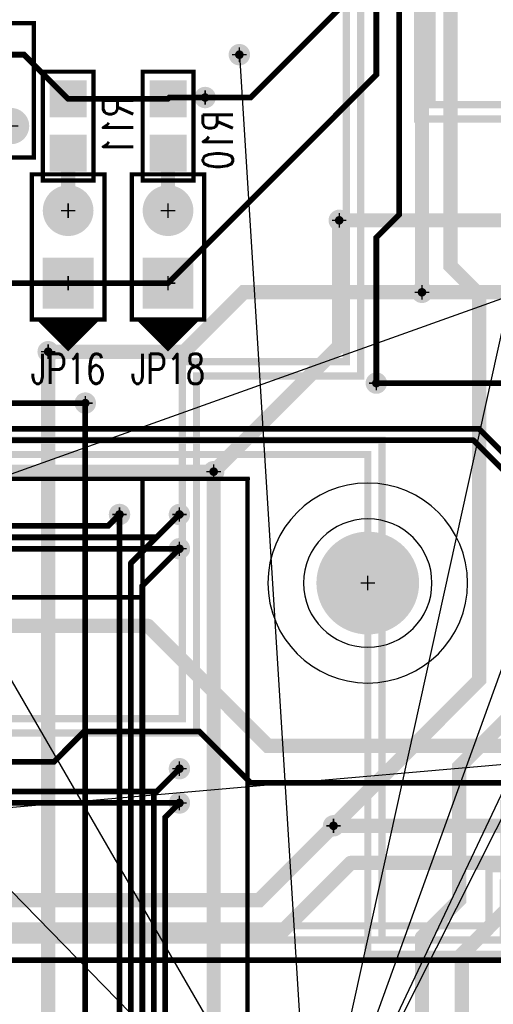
# Model space of a CAD drawing. Extents: x -1 to 210, y -5 to 148.
# Tile 46 of 52: x 159 to 175, y 62 to 96. Entities that reach past the tile are written whole.
import ezdxf
from ezdxf.enums import TextEntityAlignment as Align

# ---------------------------------------------------------------- set-up
doc = ezdxf.new("R2010")
doc.units = 0
for name, pattern in [('KEEPOUT_00011110', [2, 1, 1]), ('POUR_01_-1_0_000000', [2, 1, 1]), ('SIG_115', [2, 1, 1]), ('SIG_116', [2, 1, 1]), ('SIG_12', [2, 1, 1]), ('SIG_121', [2, 1, 1]), ('SIG_122', [2, 1, 1]), ('SIG_132', [2, 1, 1]), ('SIG_135', [2, 1, 1]), ('SIG_136', [2, 1, 1]), ('SIG_147', [2, 1, 1]), ('SIG_15', [2, 1, 1]), ('SIG_169', [2, 1, 1]), ('SIG_180', [2, 1, 1]), ('SIG_198', [2, 1, 1]), ('SIG_202', [2, 1, 1]), ('SIG_222', [2, 1, 1]), ('SIG_223', [2, 1, 1]), ('SIG_228', [2, 1, 1]), ('SIG_229', [2, 1, 1]), ('SIG_230', [2, 1, 1]), ('SIG_241', [2, 1, 1]), ('SIG_52', [2, 1, 1]), ('SIG_89', [2, 1, 1]), ('SIG_9', [2, 1, 1]), ('SIG_91', [2, 1, 1]), ('SIG_93', [2, 1, 1]), ('SIG_94', [2, 1, 1]), ('SIG_99', [2, 1, 1])]:
    doc.linetypes.add(name, pattern=pattern)
for name, color, linetype in [('DRIL_NPLTE_THRU_01', 176, 'CONTINUOUS'), ('DRIL_NPLTE_THRU_02', 255, 'CONTINUOUS'), ('DRIL_NPLTE_THRU_03', 106, 'CONTINUOUS'), ('DRIL_NPLTE_THRU_04', 16, 'CONTINUOUS'), ('DRIL_PLTE_THRU_01', 176, 'CONTINUOUS'), ('DRIL_PLTE_THRU_02', 255, 'CONTINUOUS'), ('DRIL_PLTE_THRU_03', 106, 'CONTINUOUS'), ('DRIL_PLTE_THRU_04', 16, 'CONTINUOUS'), ('DRIL_SYMBOL', 254, 'CONTINUOUS'), ('KEEPOUT_-1', 254, 'CONTINUOUS'), ('KEEPOUT_00', 34, 'CONTINUOUS'), ('KEEPOUT_01', 34, 'CONTINUOUS'), ('LINK_00', 57, 'CONTINUOUS'), ('PADS_BOT', 1, 'CONTINUOUS'), ('PADS_INNER', 5, 'CONTINUOUS'), ('PADS_TOP', 5, 'CONTINUOUS'), ('PART_BOT_2DLINE_00', 6, 'CONTINUOUS'), ('PART_NAME_01', 4, 'CONTINUOUS'), ('PART_NAME_04', 6, 'CONTINUOUS'), ('PART_TOP_2DLINE_00', 4, 'CONTINUOUS'), ('PART_TOP_2DLINE_01', 4, 'CONTINUOUS'), ('POUR_HEADER_02', 253, 'CONTINUOUS'), ('POUR_HEADER_03', 112, 'CONTINUOUS'), ('TRACE_01', 5, 'CONTINUOUS'), ('TRACE_04', 1, 'CONTINUOUS'), ('VIAPTS', 5, 'CONTINUOUS')]:
    doc.layers.add(name, color=color, linetype=linetype)
doc.styles.add('W0$15', font='simplex', dxfattribs={"width": 0.75})

# ---------------------------------------------------------------- blocks, each defined once
blk = doc.blocks.new('POUR_HEADER_1')
at = {"layer": 'POUR_HEADER_02', "linetype": 'POUR_01_-1_0_000000', "const_width": 0.25}
for points in [[(61.25, -2), (168.25, -2), (168.25, -42.75), (183.25, -42.75), (183.25, -48.75), (161.5, -48.75), (161.5, -50.75), (122.75, -50.75)], [(119, -44.75), (130, -44.75), (130, -46.5), (142.25, -46.5), (142.25, -44), (151.25, -44), (151.25, -31.5), (157, -31.5), (157, -7.75), (66.75, -7.75)]]:
    blk.add_lwpolyline(points, dxfattribs=at)
blk = doc.blocks.new('POUR_HEADER_2')
at = {"layer": 'POUR_HEADER_02', "linetype": 'POUR_01_-1_0_000000', "const_width": 0.25}
for points in [[(-69.75, 44.5), (38.25, 44.5), (38.25, 3.75), (53.25, 3.75), (53.25, -3.25), (31.5, -3.25), (31.5, -5.25), (-7.25, -5.25)], [(-23.5, 9.75), (0, 9.75), (0, 0), (11.25, 0), (11.25, 2.5), (20.25, 2.5), (20.25, 15), (26, 15), (26, 37.75), (-63.25, 37.75)]]:
    blk.add_lwpolyline(points, dxfattribs=at)
blk = doc.blocks.new('POUR_HEADER_4')
at = {"layer": 'POUR_HEADER_03', "linetype": 'POUR_01_-1_0_000000', "const_width": 0.25}
blk.add_lwpolyline([(-19.75, -1.25), (15.75, -1.25), (15.75, -4.75), (25.25, -4.75), (25.25, -61.25), (-2.25, -61.25), (-2.25, -106), (-25.75, -106), (-25.75, -70.75), (-16.75, -70.75), (-16.75, -50.25), (-30.5, -50.25), (-30.5, -40), (-53.25, -40), (-53.25, -46), (-59, -46), (-59, -34.75), (-2.25, -34.75), (-2.25, -52.25), (22, -52.25), (22, -22.5), (0, -22.5), (0, -6.5), (-19.75, -6.5)], close=True, dxfattribs=at)
blk = doc.blocks.new('POUR_HEADER_5')
at = {"layer": 'POUR_HEADER_03', "linetype": 'POUR_01_-1_0_000000', "const_width": 0.25}
blk.add_lwpolyline([(-17, -10), (33.25, -10), (33.25, -20.5), (55.25, -20.5), (55.25, -49.25), (32, -49.25), (32, -31.75), (-25.75, -31.75)], dxfattribs=at)
blk = doc.blocks.new('SMOOTH_0$15')
at = {"const_width": 0.075}
blk.add_lwpolyline([(-0.0375, 0, 1), (0.0375, 0, 1)], format="xyb", close=True, dxfattribs=at)
blk = doc.blocks.new('PART_BODY_BOT_21')
at = {"layer": 'PART_BOT_2DLINE_00', "const_width": 0.15}
blk.add_lwpolyline([(1.905, -0.889), (1.905, 0.889), (-1.905, 0.889), (-1.905, -0.889)], close=True, dxfattribs=at)
at = {"layer": 'PART_BOT_2DLINE_00'}
for p in [(-1.905, 0.889), (1.905, 0.889), (-1.905, -0.889), (1.905, -0.889)]:
    blk.add_blockref('SMOOTH_0$15', p, dxfattribs=at)
blk = doc.blocks.new('DRIL_HOLE_0')
blk.add_lwpolyline([(0, 0, 1), (0, 0, 1)], format="xyb", close=True)
blk = doc.blocks.new('PAD_0')
blk.add_lwpolyline([(0, 0, 1), (0, 0, 1)], format="xyb", close=True)
blk = doc.blocks.new('PAD_1')
at = {"const_width": 1.2954}
blk.add_lwpolyline([(-0.6477, 0), (0.6477, 0)], dxfattribs=at)
blk = doc.blocks.new('STK_BOT_4')
at = {"layer": 'DRIL_PLTE_THRU_01'}
blk.add_blockref('DRIL_HOLE_0', (0, 0), dxfattribs=at)
at = {"layer": 'DRIL_PLTE_THRU_02'}
blk.add_blockref('DRIL_HOLE_0', (0, 0), dxfattribs=at)
at = {"layer": 'DRIL_PLTE_THRU_03'}
blk.add_blockref('DRIL_HOLE_0', (0, 0), dxfattribs=at)
at = {"layer": 'DRIL_PLTE_THRU_04'}
blk.add_blockref('DRIL_HOLE_0', (0, 0), dxfattribs=at)
at = {"layer": 'PADS_BOT'}
blk.add_blockref('PAD_1', (0, 0), dxfattribs=at)
at = {"layer": 'PADS_INNER'}
blk.add_blockref('PAD_0', (0, 0), dxfattribs=at)
at = {"layer": 'PADS_TOP'}
blk.add_blockref('PAD_0', (0, 0), dxfattribs=at)
blk = doc.blocks.new('SYM_BOT_2')
for name, p in [('PART_BODY_BOT_21', (0, 0)), ('STK_BOT_4', (-0.9525, 0)), ('STK_BOT_4', (0.9525, 0))]:
    blk.add_blockref(name, p)
blk = doc.blocks.new('PART_BOT_112')
blk.add_blockref('SYM_BOT_2', (0, 0))
at = {"layer": 'PART_NAME_04', "style": 'W0$15', "width": 0.75}
blk.add_text('R11', height=1.05, rotation=180, dxfattribs=at).set_placement((0, 1.75), align=Align.MIDDLE_CENTER)
blk = doc.blocks.new('PART_BODY_TOP_40')
at = {"layer": 'KEEPOUT_-1', "linetype": 'KEEPOUT_00011110'}
blk.add_lwpolyline([(-3.5, 0, 1), (3.5, 0, 1)], format="xyb", close=True, dxfattribs=at)
at = {"layer": 'KEEPOUT_00', "linetype": 'KEEPOUT_00011110'}
blk.add_lwpolyline([(-2.25, 0, 1), (2.25, 0, 1)], format="xyb", close=True, dxfattribs=at)
at = {"layer": 'KEEPOUT_01', "linetype": 'KEEPOUT_00011110'}
blk.add_lwpolyline([(-3.5, 0, 1), (3.5, 0, 1)], format="xyb", close=True, dxfattribs=at)
blk = doc.blocks.new('DRIL_SYMBOL_3$6')
at = {"layer": 'DRIL_SYMBOL', "const_width": 0.0508}
for points in [[(-0.254, 0), (0.254, 0)], [(0, -0.254), (0, 0.254)]]:
    blk.add_lwpolyline(points, dxfattribs=at)
blk = doc.blocks.new('DRIL_HOLE_3$6')
at = {"const_width": 1.8}
blk.add_lwpolyline([(-0.9, 0, 1), (0.9, 0, 1)], format="xyb", close=True, dxfattribs=at)
blk.add_blockref('DRIL_SYMBOL_3$6', (0, 0))
blk = doc.blocks.new('PAD_19')
at = {"const_width": 0.381}
blk.add_lwpolyline([(0, -0.1905, 1), (0, 0.1905, 1)], format="xyb", close=True, dxfattribs=at)
blk = doc.blocks.new('STK_TOP_27')
at = {"layer": 'DRIL_NPLTE_THRU_01'}
blk.add_blockref('DRIL_HOLE_3$6', (0, 0), dxfattribs=at)
at = {"layer": 'DRIL_NPLTE_THRU_02'}
blk.add_blockref('DRIL_HOLE_3$6', (0, 0), dxfattribs=at)
at = {"layer": 'DRIL_NPLTE_THRU_03'}
blk.add_blockref('DRIL_HOLE_3$6', (0, 0), dxfattribs=at)
at = {"layer": 'DRIL_NPLTE_THRU_04'}
blk.add_blockref('DRIL_HOLE_3$6', (0, 0), dxfattribs=at)
at = {"layer": 'PADS_BOT'}
blk.add_blockref('PAD_19', (0, 0), dxfattribs=at)
at = {"layer": 'PADS_INNER'}
blk.add_blockref('PAD_19', (0, 0), dxfattribs=at)
at = {"layer": 'PADS_TOP'}
blk.add_blockref('PAD_19', (0, 0), dxfattribs=at)
blk = doc.blocks.new('SYM_TOP_21')
for name in ['PART_BODY_TOP_40', 'STK_TOP_27']:
    blk.add_blockref(name, (0, 0))
blk = doc.blocks.new('PART_TOP_132')
blk.add_blockref('SYM_TOP_21', (0, 0))
blk = doc.blocks.new('SMOOTH_0$1524')
at = {"const_width": 0.0762}
blk.add_lwpolyline([(-0.0381, 0, 1), (0.0381, 0, 1)], format="xyb", close=True, dxfattribs=at)
blk = doc.blocks.new('PART_BODY_TOP_54')
at = {"layer": 'PART_TOP_2DLINE_01', "const_width": 0.1524}
blk.add_lwpolyline([(25.15, -31.8), (25.15, -28.1), (21, -28.1), (21, 20.95), (-21, 20.95), (-21, -28.15), (-25.2, -28.15)], dxfattribs=at)
blk.add_lwpolyline([(-25.15, 20.92), (25.15, 20.92), (25.15, -31.78), (-25.15, -31.78)], close=True, dxfattribs=at)
at = {"layer": 'PART_TOP_2DLINE_01'}
for p in [(21, -28.1), (25.15, -28.1), (25.15, -31.78), (25.15, -31.8)]:
    blk.add_blockref('SMOOTH_0$1524', p, dxfattribs=at)
blk = doc.blocks.new('SYM_TOP_35')
blk.add_blockref('PART_BODY_TOP_54', (0, 0))
blk = doc.blocks.new('PART_TOP_202')
blk.add_blockref('SYM_TOP_35', (0, 0))
blk = doc.blocks.new('PART_BODY_TOP_24')
at = {"layer": 'PART_TOP_2DLINE_00', "const_width": 0.15}
blk.add_lwpolyline([(-1.27, 1.016), (-2.286, 0), (-1.27, -1.016), (-1.27, 0.889), (-2.159, 0), (-1.397, -0.762), (-1.397, 0.635), (-2.032, 0), (-1.524, -0.508), (-1.524, 0.381), (-1.905, 0), (-1.651, -0.254), (-1.651, 0.127), (-1.778, 0), (-1.651, -0.127)], dxfattribs=at)
blk.add_lwpolyline([(-1.27, -1.27), (3.81, -1.27), (3.81, 1.27), (-1.27, 1.27)], close=True, dxfattribs=at)
at = {"layer": 'PART_TOP_2DLINE_00'}
for p in [(-1.27, 1.27), (-1.27, 1.016), (3.81, 1.27), (-1.397, 0.635), (-1.27, 0.889), (-1.524, 0.381), (-2.286, 0), (-2.159, 0), (-2.032, 0), (-1.905, 0), (-1.778, 0), (-1.651, 0.127), (-1.651, -0.127), (-1.651, -0.254), (-1.524, -0.508), (-1.397, -0.762), (-1.27, -1.016), (-1.27, -1.27), (3.81, -1.27)]:
    blk.add_blockref('SMOOTH_0$15', p, dxfattribs=at)
blk = doc.blocks.new('DRIL_SYMBOL_1')
at = {"layer": 'DRIL_SYMBOL', "const_width": 0.0508}
for points in [[(-0.254, 0), (0.254, 0)], [(0, -0.254), (0, 0.254)]]:
    blk.add_lwpolyline(points, dxfattribs=at)
blk = doc.blocks.new('DRIL_HOLE_1')
at = {"const_width": 0.5}
blk.add_lwpolyline([(-0.25, 0, 1), (0.25, 0, 1)], format="xyb", close=True, dxfattribs=at)
blk.add_blockref('DRIL_SYMBOL_1', (0, 0))
blk = doc.blocks.new('PAD_5')
at = {"const_width": 0.889}
blk.add_lwpolyline([(0, -0.4445, 1), (0, 0.4445, 1)], format="xyb", close=True, dxfattribs=at)
blk = doc.blocks.new('PAD_6')
at = {"const_width": 1.778}
blk.add_lwpolyline([(-0.889, 0), (0.889, 0)], dxfattribs=at)
blk = doc.blocks.new('STK_TOP_8')
at = {"layer": 'DRIL_PLTE_THRU_01'}
blk.add_blockref('DRIL_HOLE_1', (0, 0), dxfattribs=at)
at = {"layer": 'DRIL_PLTE_THRU_02'}
blk.add_blockref('DRIL_HOLE_1', (0, 0), dxfattribs=at)
at = {"layer": 'DRIL_PLTE_THRU_03'}
blk.add_blockref('DRIL_HOLE_1', (0, 0), dxfattribs=at)
at = {"layer": 'DRIL_PLTE_THRU_04'}
blk.add_blockref('DRIL_HOLE_1', (0, 0), dxfattribs=at)
at = {"layer": 'PADS_BOT'}
blk.add_blockref('PAD_6', (0, 0), dxfattribs=at)
at = {"layer": 'PADS_INNER'}
blk.add_blockref('PAD_5', (0, 0), dxfattribs=at)
at = {"layer": 'PADS_TOP'}
blk.add_blockref('PAD_6', (0, 0), dxfattribs=at)
blk = doc.blocks.new('STK_TOP_9')
at = {"layer": 'DRIL_PLTE_THRU_01'}
blk.add_blockref('DRIL_HOLE_1', (0, 0), dxfattribs=at)
at = {"layer": 'DRIL_PLTE_THRU_02'}
blk.add_blockref('DRIL_HOLE_1', (0, 0), dxfattribs=at)
at = {"layer": 'DRIL_PLTE_THRU_03'}
blk.add_blockref('DRIL_HOLE_1', (0, 0), dxfattribs=at)
at = {"layer": 'DRIL_PLTE_THRU_04'}
blk.add_blockref('DRIL_HOLE_1', (0, 0), dxfattribs=at)
at = {"layer": 'PADS_BOT'}
blk.add_blockref('PAD_5', (0, 0), dxfattribs=at)
at = {"layer": 'PADS_INNER'}
blk.add_blockref('PAD_5', (0, 0), dxfattribs=at)
at = {"layer": 'PADS_TOP'}
blk.add_blockref('PAD_5', (0, 0), dxfattribs=at)
blk = doc.blocks.new('SYM_TOP_5')
for name, p in [('PART_BODY_TOP_24', (0, 0)), ('STK_TOP_8', (0, 0)), ('STK_TOP_9', (2.54, 0))]:
    blk.add_blockref(name, p)
blk = doc.blocks.new('PART_TOP_232')
blk.add_blockref('SYM_TOP_5', (0, 0))
at = {"layer": 'PART_NAME_01', "style": 'W0$15', "width": 0.75}
blk.add_text('JP16', height=1.05, rotation=-90, dxfattribs=at).set_placement((-3, 0), align=Align.MIDDLE_CENTER)
blk = doc.blocks.new('PART_TOP_234')
blk.add_blockref('SYM_TOP_5', (0, 0))
at = {"layer": 'PART_NAME_01', "style": 'W0$15', "width": 0.75}
blk.add_text('JP18', height=1.05, rotation=-90, dxfattribs=at).set_placement((-3, 0), align=Align.MIDDLE_CENTER)
blk = doc.blocks.new('PART_BOT_247')
blk.add_blockref('SYM_BOT_2', (0, 0))
at = {"layer": 'PART_NAME_04', "style": 'W0$15', "width": 0.75}
blk.add_text('R10', height=1.05, rotation=180, dxfattribs=at).set_placement((-0.5, 1.75), align=Align.MIDDLE_CENTER)
blk = doc.blocks.new('PART_BODY_TOP_38')
at = {"layer": 'PART_TOP_2DLINE_01', "const_width": 0.15}
blk.add_lwpolyline([(-3.3, 2.35), (3.3, 2.35), (3.3, -2.35), (-3.3, -2.35)], close=True, dxfattribs=at)
blk.add_lwpolyline([(1.397, -1.143, 1), (2.667, -1.143, 1)], format="xyb", close=True, dxfattribs=at)
blk.add_lwpolyline([(1.651, -1.524), (2.413, -0.762)], dxfattribs=at)
at = {"layer": 'PART_TOP_2DLINE_01'}
for p in [(-3.3, 2.35), (3.3, 2.35), (2.413, -0.762), (1.651, -1.524), (-3.3, -2.35), (3.3, -2.35)]:
    blk.add_blockref('SMOOTH_0$15', p, dxfattribs=at)
blk = doc.blocks.new('DRIL_SYMBOL_0$7')
at = {"layer": 'DRIL_SYMBOL', "const_width": 0.0508}
for points in [[(-0.254, 0), (0.254, 0)], [(0, -0.254), (0, 0.254)]]:
    blk.add_lwpolyline(points, dxfattribs=at)
blk = doc.blocks.new('DRIL_HOLE_0$7')
at = {"const_width": 0.35}
blk.add_lwpolyline([(-0.175, 0, 1), (0.175, 0, 1)], format="xyb", close=True, dxfattribs=at)
blk.add_blockref('DRIL_SYMBOL_0$7', (0, 0))
blk = doc.blocks.new('PAD_3')
at = {"const_width": 0.635}
blk.add_lwpolyline([(0, -0.3175, 1), (0, 0.3175, 1)], format="xyb", close=True, dxfattribs=at)
blk = doc.blocks.new('STK_TOP_6')
at = {"layer": 'DRIL_PLTE_THRU_01'}
blk.add_blockref('DRIL_HOLE_0$7', (0, 0), dxfattribs=at)
at = {"layer": 'DRIL_PLTE_THRU_02'}
blk.add_blockref('DRIL_HOLE_0$7', (0, 0), dxfattribs=at)
at = {"layer": 'DRIL_PLTE_THRU_03'}
blk.add_blockref('DRIL_HOLE_0$7', (0, 0), dxfattribs=at)
at = {"layer": 'DRIL_PLTE_THRU_04'}
blk.add_blockref('DRIL_HOLE_0$7', (0, 0), dxfattribs=at)
at = {"layer": 'PADS_BOT'}
blk.add_blockref('PAD_3', (0, 0), dxfattribs=at)
at = {"layer": 'PADS_INNER'}
blk.add_blockref('PAD_3', (0, 0), dxfattribs=at)
at = {"layer": 'PADS_TOP'}
blk.add_blockref('PAD_3', (0, 0), dxfattribs=at)
blk = doc.blocks.new('SYM_TOP_19')
for name, p in [('PART_BODY_TOP_38', (0, 0)), ('STK_TOP_6', (-2.5, 1.25)), ('STK_TOP_6', (2.5, 1.25)), ('STK_TOP_6', (0, -1.25))]:
    blk.add_blockref(name, p)
blk = doc.blocks.new('PART_TOP_250')
blk.add_blockref('SYM_TOP_19', (0, 0))
at = {"layer": 'PART_NAME_01', "style": 'W0$15', "width": 0.75}
blk.add_text('VR2', height=1.05, rotation=-180, dxfattribs=at).set_placement((-0.25, -3.25), align=Align.MIDDLE_CENTER)
blk = doc.blocks.new('SMOOTH_0$5')
at = {"const_width": 0.25}
blk.add_lwpolyline([(-0.125, 0, 1), (0.125, 0, 1)], format="xyb", close=True, dxfattribs=at)
blk = doc.blocks.new('SMOOTH_0$2')
at = {"const_width": 0.1}
blk.add_lwpolyline([(-0.05, 0, 1), (0.05, 0, 1)], format="xyb", close=True, dxfattribs=at)
blk = doc.blocks.new('DRIL_SYMBOL_0$3')
at = {"layer": 'DRIL_SYMBOL', "const_width": 0.0508}
for points in [[(-0.254, 0), (0.254, 0)], [(0, -0.254), (0, 0.254)]]:
    blk.add_lwpolyline(points, dxfattribs=at)
blk = doc.blocks.new('DRIL_HOLE_0$3')
at = {"const_width": 0.15}
blk.add_lwpolyline([(-0.075, 0, 1), (0.075, 0, 1)], format="xyb", close=True, dxfattribs=at)
blk.add_blockref('DRIL_SYMBOL_0$3', (0, 0))
blk = doc.blocks.new('PAD_34')
at = {"const_width": 0.375}
blk.add_lwpolyline([(0, -0.1875, 1), (0, 0.1875, 1)], format="xyb", close=True, dxfattribs=at)
blk = doc.blocks.new('STK_TOP_3')
at = {"layer": 'DRIL_PLTE_THRU_01'}
blk.add_blockref('DRIL_HOLE_0$3', (0, 0), dxfattribs=at)
at = {"layer": 'DRIL_PLTE_THRU_02'}
blk.add_blockref('DRIL_HOLE_0$3', (0, 0), dxfattribs=at)
at = {"layer": 'DRIL_PLTE_THRU_03'}
blk.add_blockref('DRIL_HOLE_0$3', (0, 0), dxfattribs=at)
at = {"layer": 'DRIL_PLTE_THRU_04'}
blk.add_blockref('DRIL_HOLE_0$3', (0, 0), dxfattribs=at)
at = {"layer": 'PADS_BOT'}
blk.add_blockref('PAD_34', (0, 0), dxfattribs=at)
at = {"layer": 'PADS_INNER'}
blk.add_blockref('PAD_34', (0, 0), dxfattribs=at)
at = {"layer": 'PADS_TOP'}
blk.add_blockref('PAD_34', (0, 0), dxfattribs=at)
blk = doc.blocks.new('SYM_TOP_1')
blk.add_blockref('STK_TOP_3', (0, 0))

msp = doc.modelspace()

# ---------------------------------------------------------------- linework, layer by layer
at = {"layer": 'LINK_00', "linetype": 'SIG_12'}
for p, q in [((192.5, 120), (169, 55)), ((198.5, 113.5), (169, 55)), ((120.5, 104.5), (169, 55)), ((169, 55), (179.5, 102.5)), ((145.5, 95.5), (169, 55)), ((166.5, 95), (169, 55)), ((169, 55), (178, 74))]:
    msp.add_line(p, q, dxfattribs=at)
at = {"layer": 'LINK_00', "linetype": 'SIG_94'}
msp.add_line((141.5, 74.238), (190.5, 91.76), dxfattribs=at)
at = {"layer": 'LINK_00', "linetype": 'SIG_9'}
msp.add_line((147.7, 67.7), (190.5, 71.44), dxfattribs=at)
at = {"layer": 'TRACE_01', "linetype": 'SIG_121', "const_width": 0.5}
for points in [[(172.9, 64.1), (174.2, 65.4), (174.2, 65.7), (174.2, 70.064), (176.5, 72.364), (176.5, 107.9), (178.1, 109.5)], [(172.9, 64.1), (172.9, 49.8), (174.2, 48.5), (174.2, 37.7)]]:
    msp.add_lwpolyline(points, dxfattribs=at)
at = {"layer": 'TRACE_01', "linetype": 'SIG_132', "const_width": 0.5}
for points in [[(171.7, 106.8), (172.9, 105.6), (172.9, 86.68)], [(159.8, 34.8), (159.8, 84.6)]]:
    msp.add_lwpolyline(points, dxfattribs=at)
at = {"layer": 'TRACE_01', "linetype": 'SIG_99', "const_width": 0.5}
for points in [[(173.2, 106.9), (173.9, 106.2), (173.9, 87.6), (174.9, 86.6), (174.9, 74.5)], [(169.8, 68), (174.9, 73.1), (174.9, 74.5)]]:
    msp.add_lwpolyline(points, dxfattribs=at)
at = {"layer": 'TRACE_01', "linetype": 'SIG_228', "const_width": 0.2}
msp.add_lwpolyline([(171.3, 83.5), (171.3, 88.6), (172.1, 89.4), (172.1, 104.5)], dxfattribs=at)
at = {"layer": 'TRACE_01', "linetype": 'SIG_229', "const_width": 0.2}
msp.add_lwpolyline([(164, 87), (171.3, 94.3), (171.3, 101.6)], dxfattribs=at)
at = {"layer": 'TRACE_01', "linetype": 'SIG_230', "const_width": 0.2}
msp.add_lwpolyline([(165.3, 93.5), (166.9, 93.5), (170.5, 97.1), (170.5, 101.1)], dxfattribs=at)
at = {"layer": 'TRACE_01', "linetype": 'SIG_122', "const_width": 0.5}
msp.add_lwpolyline([(174.3, 53.4), (174.3, 63.5), (175.9, 65.1), (175.9, 68.8), (185.3, 78.2), (185.3, 94.1)], dxfattribs=at)
at = {"layer": 'TRACE_01', "linetype": 'SIG_91', "const_width": 0.5}
for points in [[(165.6, 80.4), (170, 84.8), (170, 89.2)], [(165.6, 37.7), (165.6, 80.4)]]:
    msp.add_lwpolyline(points, dxfattribs=at)
at = {"layer": 'TRACE_01', "linetype": 'SIG_202', "const_width": 0.2}
msp.add_lwpolyline([(161.1, 82.8), (161.1, 57.1)], dxfattribs=at)
at = {"layer": 'TRACE_01', "linetype": 'SIG_180', "const_width": 0.2}
for points in [[(162.3, 78.9), (162.3, 77.2)], [(162.3, 77.2), (162.3, 16.2)]]:
    msp.add_lwpolyline(points, dxfattribs=at)
at = {"layer": 'TRACE_01', "linetype": 'SIG_135', "const_width": 0.2}
for points in [[(162.7, 77.2), (164.4, 78.9)], [(162.7, 77.2), (162.7, 17.1), (163.2, 16.6), (163.2, 13.1)]]:
    msp.add_lwpolyline(points, dxfattribs=at)
at = {"layer": 'TRACE_01', "linetype": 'SIG_136', "const_width": 0.2}
msp.add_lwpolyline([(163.1, 17.3), (163.1, 76.4), (164.4, 77.7)], dxfattribs=at)
at = {"layer": 'TRACE_01', "linetype": 'SIG_169', "const_width": 0.2}
msp.add_lwpolyline([(163.5, 19.1), (163.5, 69.1), (164.4, 70)], dxfattribs=at)
at = {"layer": 'TRACE_01', "linetype": 'SIG_147', "const_width": 0.2}
msp.add_lwpolyline([(163.9, 19.3), (163.9, 68.3), (164.4, 68.8)], dxfattribs=at)
at = {"layer": 'TRACE_04', "linetype": 'SIG_230', "const_width": 0.2}
for points in [[(160.5, 93.453), (158.952, 95), (156, 95)], [(160.5, 93.453), (164, 93.453)], [(164, 93.453), (164.048, 93.5), (165.3, 93.5)]]:
    msp.add_lwpolyline(points, dxfattribs=at)
at = {"layer": 'TRACE_04', "linetype": 'SIG_222', "const_width": 0.5}
msp.add_lwpolyline([(160.5, 89.54), (160.5, 91.547)], dxfattribs=at)
at = {"layer": 'TRACE_04', "linetype": 'SIG_223', "const_width": 0.5}
msp.add_lwpolyline([(164, 89.54), (164, 91.547)], dxfattribs=at)
at = {"layer": 'TRACE_04', "linetype": 'SIG_91', "const_width": 0.5}
for points in [[(170, 89.2), (190.48, 89.2), (190.5, 89.22)], [(144.4, 75.7), (147, 75.7), (147.7, 76.4), (147.7, 79), (149.1, 80.4), (165.6, 80.4)]]:
    msp.add_lwpolyline(points, dxfattribs=at)
at = {"layer": 'TRACE_04', "linetype": 'SIG_229', "const_width": 0.2}
for points in [[(157, 87), (160.5, 87)], [(160.5, 87), (164, 87)]]:
    msp.add_lwpolyline(points, dxfattribs=at)
at = {"layer": 'TRACE_04', "linetype": 'SIG_132', "const_width": 0.5}
for points in [[(159.8, 84.6), (164.57, 84.6), (166.65, 86.68), (172.9, 86.68)], [(172.9, 86.68), (190.5, 86.68)]]:
    msp.add_lwpolyline(points, dxfattribs=at)
at = {"layer": 'TRACE_04', "linetype": 'SIG_228', "const_width": 0.2}
msp.add_lwpolyline([(190.5, 81.6), (184, 81.6), (182.1, 83.5), (171.3, 83.5)], dxfattribs=at)
at = {"layer": 'TRACE_04', "linetype": 'SIG_202', "const_width": 0.2}
msp.add_lwpolyline([(141.8, 81.6), (143, 82.8), (161.1, 82.8)], dxfattribs=at)
at = {"layer": 'TRACE_04', "linetype": 'SIG_116', "const_width": 0.2}
msp.add_lwpolyline([(181.2, 75.6), (174.9, 81.9), (147.2, 81.9)], dxfattribs=at)
at = {"layer": 'TRACE_04', "linetype": 'SIG_115', "const_width": 0.2}
for points in [[(100.5, 79.4), (102.1, 79.4), (103, 80.3), (146.2, 80.3), (147.4, 81.5), (174.7, 81.5)], [(191.72, 75.2), (181, 75.2), (174.7, 81.5)]]:
    msp.add_lwpolyline(points, dxfattribs=at)
at = {"layer": 'TRACE_04', "linetype": 'SIG_135', "const_width": 0.2}
msp.add_lwpolyline([(142.62, 70.24), (143.9, 71.52), (143.9, 73.3), (144.9, 74.3), (148.1, 74.3), (148.9, 75.1), (148.9, 77.6), (149.4, 78.1), (163.6, 78.1), (164.4, 78.9)], dxfattribs=at)
at = {"layer": 'TRACE_04', "linetype": 'SIG_180', "const_width": 0.2}
msp.add_lwpolyline([(147.9, 74.7), (148.5, 75.3), (148.5, 77.8), (149.2, 78.5), (161.9, 78.5), (162.3, 78.9)], dxfattribs=at)
at = {"layer": 'TRACE_04', "linetype": 'SIG_136', "const_width": 0.2}
msp.add_lwpolyline([(145.16, 72.78), (146.28, 73.9), (148.3, 73.9), (149.3, 74.9), (149.3, 77.1), (149.9, 77.7), (164.4, 77.7)], dxfattribs=at)
at = {"layer": 'TRACE_04', "linetype": 'SIG_93', "const_width": 0.5}
for points in [[(151.5, 74.238), (151.5, 74.8), (151.7, 75), (163.3, 75)], [(194.2, 67.2), (188.5, 67.2), (184.9, 70.8), (167.5, 70.8), (163.3, 75)]]:
    msp.add_lwpolyline(points, dxfattribs=at)
at = {"layer": 'TRACE_04', "linetype": 'SIG_241', "const_width": 0.2}
for points in [[(152.78, 70.24), (160, 70.24), (161.06, 71.3)], [(182, 69.5), (166.9, 69.5), (165.1, 71.3), (161.06, 71.3)]]:
    msp.add_lwpolyline(points, dxfattribs=at)
at = {"layer": 'TRACE_04', "linetype": 'SIG_169', "const_width": 0.2}
msp.add_lwpolyline([(137.54, 67.7), (139.04, 69.2), (163.6, 69.2), (164.4, 70)], dxfattribs=at)
at = {"layer": 'TRACE_04', "linetype": 'SIG_147', "const_width": 0.2}
msp.add_lwpolyline([(140.08, 67.7), (141.18, 68.8), (164.4, 68.8)], dxfattribs=at)
at = {"layer": 'TRACE_04', "linetype": 'SIG_99', "const_width": 0.5}
for points in [[(165.8, 65.4), (167.2, 65.4), (169.8, 68)], [(195.1, 66.2), (188, 66.2), (186.2, 68), (169.8, 68)], [(165.8, 65.4), (156.8, 65.4), (155.2, 65.4)]]:
    msp.add_lwpolyline(points, dxfattribs=at)
at = {"layer": 'TRACE_04', "linetype": 'SIG_89', "const_width": 0.5}
for points in [[(154.2, 64.2), (167.9, 64.2), (170.4, 66.7)], [(187.4, 65.2), (185.9, 66.7), (170.4, 66.7)]]:
    msp.add_lwpolyline(points, dxfattribs=at)
at = {"layer": 'TRACE_04', "linetype": 'SIG_198', "const_width": 0.2}
msp.add_lwpolyline([(182.5, 62.6), (177.1, 62.6), (176.4, 63.3), (153.9, 63.3), (153.3, 63.9)], dxfattribs=at)

# ---------------------------------------------------------------- block references
at = {"linetype": 'SIG_15'}
msp.add_blockref('POUR_HEADER_2', (144.25, 69.25), dxfattribs=at)
at = {"linetype": 'SIG_9'}
msp.add_blockref('POUR_HEADER_1', (13.75, 115.25), dxfattribs=at)
at = {"linetype": 'SIG_52'}
msp.add_blockref('POUR_HEADER_4', (173.25, 115.75), dxfattribs=at)
at = {"linetype": 'SIG_94'}
msp.add_blockref('POUR_HEADER_5', (139.5, 113.25), dxfattribs=at)
for name, p, rotation in [('PART_TOP_250', (156, 93.75), 180), ('PART_TOP_232', (160.5, 87), 90), ('PART_TOP_234', (164, 87), 90), ('PART_TOP_202', (135, 55), 90)]:
    msp.add_blockref(name, p, dxfattribs=dict(rotation=rotation))
at = {"xscale": -1, "rotation": -90}
for name, p in [('PART_BOT_112', (160.5, 92.5)), ('PART_BOT_247', (164, 92.5))]:
    msp.add_blockref(name, p, dxfattribs=at)
msp.add_blockref('PART_TOP_132', (171, 76.5))
at = {"layer": 'TRACE_01'}
for name, p in [('SMOOTH_0$2', (171.3, 94.3)), ('SMOOTH_0$2', (165.3, 93.5)), ('SMOOTH_0$2', (166.9, 93.5)), ('SMOOTH_0$5', (170, 89.2)), ('SMOOTH_0$2', (172.1, 89.4)), ('SMOOTH_0$2', (171.3, 88.6)), ('SMOOTH_0$5', (173.9, 87.6)), ('SMOOTH_0$2', (164, 87)), ('SMOOTH_0$5', (172.9, 86.68)), ('SMOOTH_0$5', (174.9, 86.6)), ('SMOOTH_0$5', (159.8, 84.6)), ('SMOOTH_0$5', (170, 84.8)), ('SMOOTH_0$2', (171.3, 83.5)), ('SMOOTH_0$2', (161.1, 82.8)), ('SMOOTH_0$5', (165.6, 80.4)), ('SMOOTH_0$5', (165.6, 80.4)), ('SMOOTH_0$2', (162.3, 78.9)), ('SMOOTH_0$2', (164.4, 78.9)), ('SMOOTH_0$2', (164.4, 77.7)), ('SMOOTH_0$2', (162.3, 77.2)), ('SMOOTH_0$2', (162.3, 77.2)), ('SMOOTH_0$2', (162.7, 77.2)), ('SMOOTH_0$2', (162.7, 77.2)), ('SMOOTH_0$2', (163.1, 76.4)), ('SMOOTH_0$5', (174.9, 74.5)), ('SMOOTH_0$5', (174.9, 74.5)), ('SMOOTH_0$5', (174.9, 73.1)), ('SMOOTH_0$2', (164.4, 70)), ('SMOOTH_0$2', (163.5, 69.1)), ('SMOOTH_0$2', (164.4, 68.8)), ('SMOOTH_0$2', (163.9, 68.3)), ('SMOOTH_0$5', (169.8, 68)), ('SMOOTH_0$5', (174.2, 65.7)), ('SMOOTH_0$5', (174.2, 65.4)), ('SMOOTH_0$5', (172.9, 64.1)), ('SMOOTH_0$5', (172.9, 64.1)), ('SMOOTH_0$5', (174.3, 63.5))]:
    msp.add_blockref(name, p, dxfattribs=at)
at = {"layer": 'TRACE_04'}
for name, p in [('SMOOTH_0$2', (158.952, 95)), ('SMOOTH_0$2', (160.5, 93.453)), ('SMOOTH_0$2', (160.5, 93.453)), ('SMOOTH_0$2', (164, 93.453)), ('SMOOTH_0$2', (164, 93.453)), ('SMOOTH_0$2', (164.048, 93.5)), ('SMOOTH_0$2', (165.3, 93.5)), ('SMOOTH_0$5', (160.5, 91.547)), ('SMOOTH_0$5', (164, 91.547)), ('SMOOTH_0$5', (160.5, 89.54)), ('SMOOTH_0$5', (164, 89.54)), ('SMOOTH_0$5', (170, 89.2)), ('SMOOTH_0$2', (160.5, 87)), ('SMOOTH_0$2', (160.5, 87)), ('SMOOTH_0$2', (164, 87)), ('SMOOTH_0$5', (166.65, 86.68)), ('SMOOTH_0$5', (172.9, 86.68)), ('SMOOTH_0$5', (172.9, 86.68)), ('SMOOTH_0$5', (159.8, 84.6)), ('SMOOTH_0$5', (164.57, 84.6)), ('SMOOTH_0$2', (171.3, 83.5)), ('SMOOTH_0$2', (161.1, 82.8)), ('SMOOTH_0$2', (174.9, 81.9)), ('SMOOTH_0$2', (174.7, 81.5)), ('SMOOTH_0$2', (174.7, 81.5)), ('SMOOTH_0$5', (165.6, 80.4)), ('SMOOTH_0$2', (162.3, 78.9)), ('SMOOTH_0$2', (164.4, 78.9)), ('SMOOTH_0$2', (161.9, 78.5)), ('SMOOTH_0$2', (163.6, 78.1)), ('SMOOTH_0$2', (164.4, 77.7)), ('SMOOTH_0$5', (163.3, 75)), ('SMOOTH_0$5', (163.3, 75)), ('SMOOTH_0$2', (161.06, 71.3)), ('SMOOTH_0$2', (161.06, 71.3)), ('SMOOTH_0$2', (165.1, 71.3)), ('SMOOTH_0$5', (167.5, 70.8)), ('SMOOTH_0$2', (160, 70.24)), ('SMOOTH_0$2', (164.4, 70)), ('SMOOTH_0$2', (163.6, 69.2)), ('SMOOTH_0$2', (166.9, 69.5)), ('SMOOTH_0$2', (164.4, 68.8)), ('SMOOTH_0$5', (169.8, 68)), ('SMOOTH_0$5', (169.8, 68)), ('SMOOTH_0$5', (170.4, 66.7)), ('SMOOTH_0$5', (170.4, 66.7)), ('SMOOTH_0$5', (165.8, 65.4)), ('SMOOTH_0$5', (165.8, 65.4)), ('SMOOTH_0$5', (167.2, 65.4)), ('SMOOTH_0$5', (167.9, 64.2))]:
    msp.add_blockref(name, p, dxfattribs=at)
at = {"layer": 'VIAPTS', "linetype": 'SIG_12'}
msp.add_blockref('SYM_TOP_1', (166.5, 95), dxfattribs=at)
at = {"layer": 'VIAPTS', "linetype": 'SIG_230'}
msp.add_blockref('SYM_TOP_1', (165.3, 93.5), dxfattribs=at)
at = {"layer": 'VIAPTS', "linetype": 'SIG_91'}
for p in [(170, 89.2), (165.6, 80.4)]:
    msp.add_blockref('SYM_TOP_1', p, dxfattribs=at)
at = {"layer": 'VIAPTS', "linetype": 'SIG_132'}
for p in [(172.9, 86.68), (159.8, 84.6)]:
    msp.add_blockref('SYM_TOP_1', p, dxfattribs=at)
at = {"layer": 'VIAPTS', "linetype": 'SIG_228'}
msp.add_blockref('SYM_TOP_1', (171.3, 83.5), dxfattribs=at)
at = {"layer": 'VIAPTS', "linetype": 'SIG_202'}
msp.add_blockref('SYM_TOP_1', (161.1, 82.8), dxfattribs=at)
at = {"layer": 'VIAPTS', "linetype": 'SIG_180'}
msp.add_blockref('SYM_TOP_1', (162.3, 78.9), dxfattribs=at)
at = {"layer": 'VIAPTS', "linetype": 'SIG_135'}
msp.add_blockref('SYM_TOP_1', (164.4, 78.9), dxfattribs=at)
at = {"layer": 'VIAPTS', "linetype": 'SIG_136'}
msp.add_blockref('SYM_TOP_1', (164.4, 77.7), dxfattribs=at)
at = {"layer": 'VIAPTS', "linetype": 'SIG_169'}
msp.add_blockref('SYM_TOP_1', (164.4, 70), dxfattribs=at)
at = {"layer": 'VIAPTS', "linetype": 'SIG_147'}
msp.add_blockref('SYM_TOP_1', (164.4, 68.8), dxfattribs=at)
at = {"layer": 'VIAPTS', "linetype": 'SIG_99'}
msp.add_blockref('SYM_TOP_1', (169.8, 68), dxfattribs=at)

doc.saveas('drawing.dxf')
